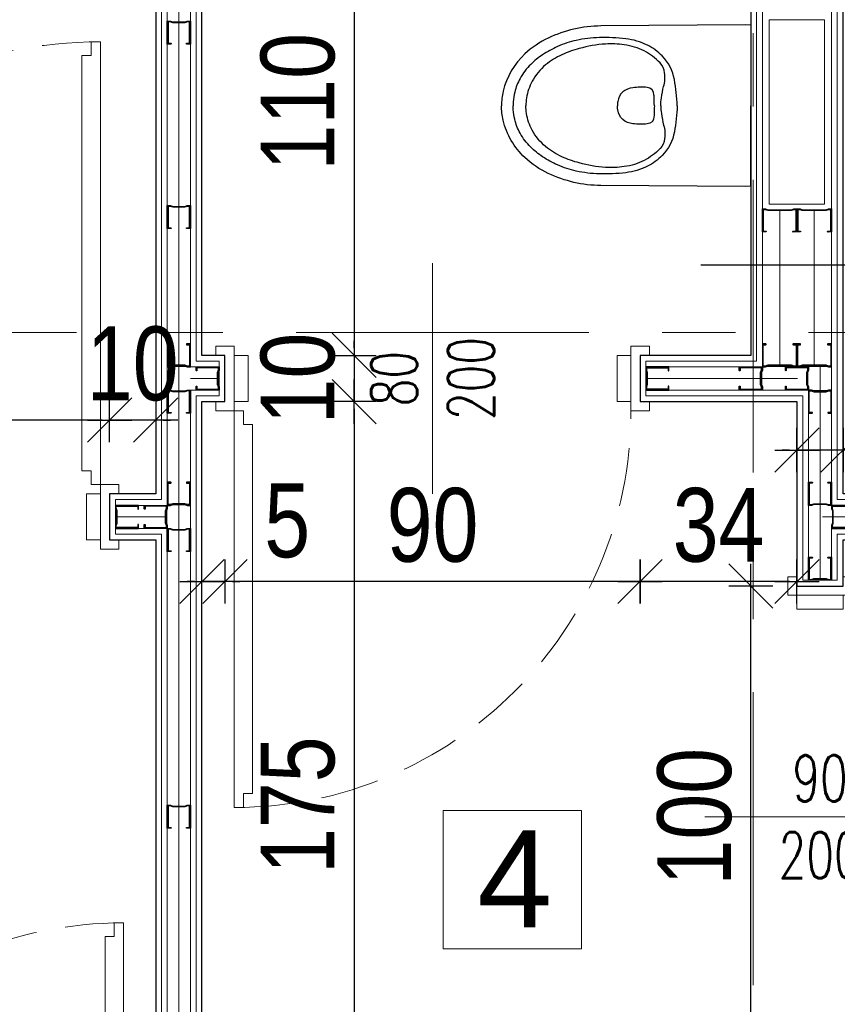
# Model space of a CAD drawing. Header units: centimetres. Extents: x 4120 to 19220, y -7417 to 180.
# Tile 40 of 223: x 9606 to 9783, y -4464 to -4251. Entities that reach past the tile are written whole.
import ezdxf

# ---------------------------------------------------------------- set-up
doc = ezdxf.new("R2010")
doc.units = ezdxf.units.CM
doc.linetypes.add('DASHED', pattern=[19.05, 12.7, -6.35])
doc.linetypes.add('Linia siatki', pattern=[22.225, 12.7, -3.175, 3.175, -3.175])
doc.layers.add('A_Drzwi', color=30, linetype='Continuous', lineweight=20)
doc.layers.add('A_Osie', color=8, linetype='Continuous', lineweight=9)
for name, color, linetype in [('A_opisy', 7, 'Continuous'), ('A_Wymiary wewnętrzne', 8, 'Continuous'), ('A_Wyposażenie', 8, 'Continuous'), ('A_Ściany', 2, 'Continuous'), ('Konstrukcja - scian dzialowych', 7, 'Continuous')]:
    doc.layers.add(name, color=color, linetype=linetype)
doc.styles.add('Arial', font='arial.ttf', dxfattribs={"height": 25})
doc.styles.add('JACEK_07', font='SIMPLEX.SHX', dxfattribs={"width": 0.7})
doc.styles.add('marcin', font='arial.ttf', dxfattribs={"width": 0.8, "height": 16})
doc.linetypes.add('BATTING', pattern='A,0.0001,-0.1,[134,ltypeshp.shx,S=0.1,R=0,X=-0.1,Y=0],-0.2,[134,ltypeshp.shx,S=0.1,R=180,X=0.1,Y=0],-0.1', length=0.4001)
doc.dimstyles.new('WYM A PROJEKT', dxfattribs={"dimscale": 2, "dimtxt": 16, "dimasz": 0.8, "dimexe": 6, "dimexo": 30, "dimgap": 2, "dimtad": 1, "dimdec": 0, "dimzin": 9, "dimdsep": 46, "dimtxsty": 'marcin', "dimblk": 'WW', "dimcen": 0, "dimdle": 6, "dimse1": 1, "dimse2": 1, "dimclrt": 7, "dimadec": 0, "dimazin": 0, "dimtfac": 1, "dimtdec": 0, "dimtix": 1, "dimtmove": 2, "dimatfit": 3, "dimldrblk": 'WW', "dimfxl": 1, "dimtolj": 1, "dimtzin": 0, "dimarcsym": 0})

# ---------------------------------------------------------------- blocks, each defined once
blk = doc.blocks.new('Wyposażenie sanitarne blok')
at = {"layer": 'A_Wyposażenie', "lineweight": 0}
blk.add_lwpolyline([(702.5, -340.73), (702.5, -300.73), (714.5, -300.73), (714.5, -340.73), (702.5, -340.73)], dxfattribs=at)
at = {"layer": 'A_Wyposażenie'}
for points in [[(698.5, -301.9), (697.28, -301.82), (666, -302.06, 0.109256), (654.59, -304.68, 0.076962), (649.53, -308.12, 0.147238), (644.8, -316.23, 0.064046), (644.46, -319.36)], [(682.56, -319.36, 0.030522), (681.92, -313.7, 0.15195), (679.28, -308.57, 0.08363), (676.07, -306.24, 0.085767), (671.38, -304.84, 0.036904), (665.66, -304.58, 0.046025), (660.65, -305.19, 0.053006), (656.59, -306.53, 0.038568), (653.36, -308.31, 0.052035), (650.78, -310.4, 0.066441), (648.48, -313.43, 0.072877), (647.31, -316.42, 0.039475), (646.99, -318.51, 0.022218), (646.97, -319.36)], [(678.97, -319.36, -0.087522), (679.12, -317.67, -0.025593), (679.57, -315.16, 0.120211), (679.8, -312.22, 0.186717), (678.81, -310.07, 0.086058), (675.39, -307.49, 0.079429), (671.07, -306.16, 0.051898), (666.97, -305.98, 0.04875), (661.3, -306.96, 0.043554), (657.54, -308.3, 0.06811), (654.02, -310.5, 0.092463), (651.1, -314.07, 0.088025), (649.87, -317.68, 0.041186), (649.74, -319.36)], [(677.58, -319.36, -0.000374), (677.54, -317.47, 0.009276), (677.49, -316.99, 0.404896), (676.04, -315.4, 0.053728), (672.91, -315.46, 0.350861), (669.64, -318.45, 0.024147), (669.58, -319.36)], [(698.5, -336.82), (697.28, -336.9), (666, -336.66, -0.109256), (654.59, -334.04, -0.076962), (649.53, -330.61, -0.147238), (644.8, -322.49, -0.064046), (644.46, -319.36)], [(682.56, -319.36, -0.030522), (681.92, -325.02, -0.15195), (679.28, -330.15, -0.08363), (676.07, -332.48, -0.085767), (671.38, -333.88, -0.036904), (665.66, -334.14, -0.046025), (660.65, -333.53, -0.053006), (656.59, -332.19, -0.038568), (653.36, -330.42, -0.052035), (650.78, -328.32, -0.066441), (648.48, -325.3, -0.072877), (647.31, -322.3, -0.039475), (646.99, -320.21, -0.022218), (646.97, -319.36)], [(678.97, -319.36, 0.087522), (679.12, -321.06, 0.025593), (679.57, -323.56, -0.120211), (679.8, -326.5, -0.186717), (678.81, -328.65, -0.086058), (675.39, -331.23, -0.079429), (671.07, -332.57, -0.051898), (666.97, -332.74, -0.04875), (661.3, -331.76, -0.043554), (657.54, -330.43, -0.06811), (654.02, -328.22, -0.092463), (651.1, -324.66, -0.088025), (649.87, -321.04, -0.041186), (649.74, -319.36)], [(677.58, -319.36, 0.000374), (677.54, -321.25, -0.009276), (677.49, -321.74, -0.404896), (676.04, -323.32, -0.053728), (672.91, -323.26, -0.350861), (669.64, -320.27, -0.024147), (669.58, -319.36)]]:
    blk.add_lwpolyline(points, format="xyb", dxfattribs=at)
for points in [[(698.5, -301.9), (698.5, -319.36)], [(698.5, -336.82), (698.5, -319.36)]]:
    blk.add_lwpolyline(points, dxfattribs=at)
blk = doc.blocks.new('*U1982')
at = {"color": 7}
blk.add_lwpolyline([(45, 25), (45, -25)], dxfattribs=at)
for points in [[(-2, 5), (0, 5), (0, -5), (-2, -5), (-2, -7), (2, -7), (2, -5), (2, 7), (-2, 7), (-2, 5)], [(92, 5), (90, 5), (90, -5), (92, -5), (92, -7), (88, -7), (88, -5), (88, 7), (92, 7), (92, 5)], [(2, -5), (5, -5), (5, 5), (2, 5)], [(88, -5), (85, -5), (85, 5), (88, 5)]]:
    blk.add_lwpolyline(points)
blk.add_lwpolyline([(4, -7), (4, -10), (6, -10), (6, -90), (4, -90), (4, -93), (2, -93), (2, -7)], close=True)
at = {"linetype": 'DASHED'}
blk.add_arc((2, -7), 86, 270, 0, dxfattribs=at)
at = {"color": 7, "insert": (45, 0), "char_height": 10, "width": 10, "attachment_point": 5, "rotation": 90, "style": 'JACEK_07'}
blk.add_mtext('\\pxqc;80\\P200', dxfattribs=at)
blk = doc.blocks.new('*U1983')
blk.add_lwpolyline([(4, 7), (4, 10), (6, 10), (6, 100), (4, 100), (4, 103), (2, 103), (2, 7)], close=True)
at = {"color": 7}
blk.add_lwpolyline([(50, 25), (50, -25)], dxfattribs=at)
for points in [[(-2, -5), (0, -5), (0, 5), (-2, 5), (-2, 7), (2, 7), (2, 5), (2, -7), (-2, -7), (-2, -5)], [(102, -5), (100, -5), (100, 5), (102, 5), (102, 7), (98, 7), (98, 5), (98, -7), (102, -7), (102, -5)], [(2, 5), (5, 5), (5, -5), (2, -5)], [(98, 5), (95, 5), (95, -5), (98, -5)]]:
    blk.add_lwpolyline(points)
at = {"linetype": 'DASHED'}
blk.add_arc((2, 7), 96, 0, 90, dxfattribs=at)
at = {"color": 7, "insert": (50, 0), "char_height": 10, "width": 10, "attachment_point": 5, "rotation": 90, "style": 'JACEK_07'}
blk.add_mtext('\\pxqc;90\\P200', dxfattribs=at)
blk = doc.blocks.new('*U1991')
blk.add_lwpolyline([(96, 7), (96, 10), (94, 10), (94, 100), (96, 100), (96, 103), (98, 103), (98, 7)], close=True)
at = {"color": 7}
blk.add_lwpolyline([(50, 25), (50, -25)], dxfattribs=at)
for points in [[(-2, -5), (0, -5), (0, 5), (-2, 5), (-2, 7), (2, 7), (2, 5), (2, -7), (-2, -7), (-2, -5)], [(102, -5), (100, -5), (100, 5), (102, 5), (102, 7), (98, 7), (98, 5), (98, -7), (102, -7), (102, -5)], [(2, 5), (5, 5), (5, -5), (2, -5)], [(98, 5), (95, 5), (95, -5), (98, -5)]]:
    blk.add_lwpolyline(points)
at = {"linetype": 'DASHED'}
blk.add_arc((98, 7), 96, 90, 180, dxfattribs=at)
at = {"color": 7, "insert": (50, 0), "char_height": 10, "width": 10, "attachment_point": 5, "rotation": 90, "style": 'JACEK_07'}
blk.add_mtext('\\pxqc;90\\P200', dxfattribs=at)
blk = doc.blocks.new('PROFIL 7')
at = {"layer": 'Konstrukcja - scian dzialowych'}
for points in [[(0.37, 1.75), (0.37, 3.83), (0.17, 4.36), (0.17, 4.83), (4.83, 4.83), (4.83, 4.25), (4.88, 4.19), (4.95, 4.19), (5, 4.25), (5, 5), (0, 5), (0, 4.33), (0.2, 3.8), (0.2, 1.75)], [(0.2, 3.75), (0.2, 1.2), (0, 0.67), (0, 0), (5, 0), (5, 0.75), (5, 0.82), (4.95, 0.87), (4.88, 0.87), (4.83, 0.82), (4.83, 0.75), (4.83, 0.17), (0.17, 0.17), (0.17, 0.64), (0.37, 1.17), (0.37, 3.75)]]:
    blk.add_lwpolyline(points, dxfattribs=at)
blk = doc.blocks.new('*U2001')
blk.add_lwpolyline([(86, 7), (86, 10), (84, 10), (84, 90), (86, 90), (86, 93), (88, 93), (88, 7)], close=True)
at = {"color": 7}
blk.add_lwpolyline([(45, 25), (45, -25)], dxfattribs=at)
for points in [[(-2, -5), (0, -5), (0, 5), (-2, 5), (-2, 7), (2, 7), (2, 5), (2, -7), (-2, -7), (-2, -5)], [(92, -5), (90, -5), (90, 5), (92, 5), (92, 7), (88, 7), (88, 5), (88, -7), (92, -7), (92, -5)], [(2, 5), (5, 5), (5, -5), (2, -5)], [(88, 5), (85, 5), (85, -5), (88, -5)]]:
    blk.add_lwpolyline(points)
at = {"linetype": 'DASHED'}
blk.add_arc((88, 7), 86, 90, 180, dxfattribs=at)
at = {"color": 7, "insert": (45, 0), "char_height": 10, "width": 10, "attachment_point": 5, "rotation": 90, "style": 'JACEK_07'}
blk.add_mtext('\\pxqc;80\\P200', dxfattribs=at)
blk = doc.blocks.new('WW')
at = {"color": 80, "ltscale": 2}
blk.add_line((3, 3), (-3, -3), dxfattribs=at)
at = {"ltscale": 2}
for p, q in [((0, -3), (0, 3)), ((-3, 0), (3, 0))]:
    blk.add_line(p, q, dxfattribs=at)
blk = doc.blocks.new('*D2088')
at = {"layer": 'A_Wymiary wewnętrzne', "color": 0, "lineweight": -2}
blk.add_line((9766.18, -4241.73), (9782.98, -4241.73), dxfattribs=at)
at = {"layer": 'Defpoints', "color": 0}
for p in [(9764.58, -4213.73), (9784.58, -4241.73), (9784.58, -4304.13)]:
    blk.add_point(p, dxfattribs=at)
at = {"layer": 'A_Wymiary wewnętrzne', "color": 0, "lineweight": -2, "xscale": 1.6, "yscale": 1.6, "zscale": 1.6, "rotation": 180}
blk.add_blockref('WW', (9764.58, -4241.73), dxfattribs=at)
at = {"layer": 'A_Wymiary wewnętrzne', "color": 0, "lineweight": -2, "xscale": 1.6, "yscale": 1.6, "zscale": 1.6}
blk.add_blockref('WW', (9784.58, -4241.73), dxfattribs=at)
at = {"layer": 'A_Wymiary wewnętrzne', "color": 7, "insert": (9751.58, -4229.42), "char_height": 16, "attachment_point": 5, "style": 'marcin'}
blk.add_mtext('\\A1;20', dxfattribs=at)
blk = doc.blocks.new('*D2089')
at = {"layer": 'A_Wymiary wewnętrzne', "color": 0, "lineweight": -2}
blk.add_line((9786.18, -4241.73), (9990.98, -4241.73), dxfattribs=at)
at = {"layer": 'Defpoints', "color": 0}
for p in [(9992.58, -4240.98), (9992.58, -4241.73), (9784.58, -4304.13)]:
    blk.add_point(p, dxfattribs=at)
at = {"layer": 'A_Wymiary wewnętrzne', "color": 0, "lineweight": -2, "xscale": 1.6, "yscale": 1.6, "zscale": 1.6, "rotation": 180}
blk.add_blockref('WW', (9784.58, -4241.73), dxfattribs=at)
at = {"layer": 'A_Wymiary wewnętrzne', "color": 0, "lineweight": -2, "xscale": 1.6, "yscale": 1.6, "zscale": 1.6}
blk.add_blockref('WW', (9992.58, -4241.73), dxfattribs=at)
at = {"layer": 'A_Wymiary wewnętrzne', "color": 7, "insert": (9888.58, -4229.56), "char_height": 16, "attachment_point": 5, "style": 'marcin'}
blk.add_mtext('\\A1;208', dxfattribs=at)
blk = doc.blocks.new('*D2092')
at = {"layer": 'A_Wymiary wewnętrzne', "color": 0, "lineweight": -2}
blk.add_line((9887.98, -4344.23), (9786.17, -4344.23), dxfattribs=at)
at = {"layer": 'Defpoints', "color": 0}
for p in [(9784.57, -4344.23), (9784.57, -4353.73), (9889.58, -4353.73)]:
    blk.add_point(p, dxfattribs=at)
at = {"layer": 'A_Wymiary wewnętrzne', "color": 0, "lineweight": -2, "xscale": 1.6, "yscale": 1.6, "zscale": 1.6}
for p, rotation in [((9784.57, -4344.23), 180.0004719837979), ((9889.58, -4344.23), 0.0004719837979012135)]:
    blk.add_blockref('WW', p, dxfattribs=dict(at, rotation=rotation))
at = {"layer": 'A_Wymiary wewnętrzne', "color": 7, "insert": (9837.07, -4332.06), "char_height": 16, "attachment_point": 5, "rotation": 0.0005, "style": 'marcin'}
blk.add_mtext('\\A1;105', dxfattribs=at)
blk = doc.blocks.new('*D2093')
at = {"layer": 'A_Wymiary wewnętrzne', "color": 0, "lineweight": -2}
for p, q in [((9772.97, -4344.23), (9771.37, -4344.23)), ((9784.57, -4344.23), (9774.57, -4344.23)), ((9786.17, -4344.23), (9787.77, -4344.23))]:
    blk.add_line(p, q, dxfattribs=at)
at = {"layer": 'Defpoints', "color": 0}
for p in [(9774.57, -4344.23), (9774.57, -4353.73), (9784.57, -4353.73)]:
    blk.add_point(p, dxfattribs=at)
at = {"layer": 'A_Wymiary wewnętrzne', "color": 0, "lineweight": -2, "xscale": 1.6, "yscale": 1.6, "zscale": 1.6}
for p, rotation in [((9774.57, -4344.23), 0.00047198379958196), ((9784.57, -4344.23), 180.0004719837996)]:
    blk.add_blockref('WW', p, dxfattribs=dict(at, rotation=rotation))
at = {"layer": 'A_Wymiary wewnętrzne', "color": 7, "insert": (9797.57, -4331.6), "char_height": 16, "attachment_point": 5, "rotation": 0.0005, "style": 'marcin'}
blk.add_mtext('\\A1;10', dxfattribs=at)
blk = doc.blocks.new('*D2094')
at = {"layer": 'A_Wymiary wewnętrzne', "color": 0, "lineweight": -2}
blk.add_line((9772.98, -4372.73), (9742.18, -4372.73), dxfattribs=at)
at = {"layer": 'Defpoints', "color": 0}
for p in [(9740.58, -4333.73), (9774.58, -4353.73), (9740.58, -4372.73)]:
    blk.add_point(p, dxfattribs=at)
at = {"layer": 'A_Wymiary wewnętrzne', "color": 0, "lineweight": -2, "xscale": 1.6, "yscale": 1.6, "zscale": 1.6}
for p, rotation in [((9740.58, -4372.73), 180.0004719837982), ((9774.58, -4372.73), 0.0004719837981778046)]:
    blk.add_blockref('WW', p, dxfattribs=dict(at, rotation=rotation))
at = {"layer": 'A_Wymiary wewnętrzne', "color": 7, "insert": (9757.58, -4360.56), "char_height": 16, "attachment_point": 5, "rotation": 0.0005, "style": 'marcin'}
blk.add_mtext('\\A1;34', dxfattribs=at)
blk = doc.blocks.new('*D2095')
at = {"layer": 'A_Wymiary wewnętrzne', "color": 0, "lineweight": -2}
blk.add_line((9738.98, -4372.73), (9652.18, -4372.73), dxfattribs=at)
at = {"layer": 'Defpoints', "color": 0}
for p in [(9650.58, -4333.73), (9740.58, -4333.73), (9650.58, -4372.73)]:
    blk.add_point(p, dxfattribs=at)
at = {"layer": 'A_Wymiary wewnętrzne', "color": 0, "lineweight": -2, "xscale": 1.6, "yscale": 1.6, "zscale": 1.6}
for p, rotation in [((9650.58, -4372.73), 180.0004719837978), ((9740.58, -4372.73), 0.000471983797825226)]:
    blk.add_blockref('WW', p, dxfattribs=dict(at, rotation=rotation))
at = {"layer": 'A_Wymiary wewnętrzne', "color": 7, "insert": (9695.58, -4360.56), "char_height": 16, "attachment_point": 5, "rotation": 0.0005, "style": 'marcin'}
blk.add_mtext('\\A1;90', dxfattribs=at)
blk = doc.blocks.new('*D2096')
at = {"layer": 'A_Wymiary wewnętrzne', "color": 0, "lineweight": -2}
for p, q in [((9643.98, -4372.73), (9642.38, -4372.73)), ((9650.58, -4372.73), (9645.58, -4372.73)), ((9652.18, -4372.73), (9653.78, -4372.73))]:
    blk.add_line(p, q, dxfattribs=at)
at = {"layer": 'Defpoints', "color": 0}
for p in [(9645.58, -4333.73), (9650.58, -4333.73), (9645.58, -4372.73)]:
    blk.add_point(p, dxfattribs=at)
at = {"layer": 'A_Wymiary wewnętrzne', "color": 0, "lineweight": -2, "xscale": 1.6, "yscale": 1.6, "zscale": 1.6}
for p, rotation in [((9645.58, -4372.73), 0.0004719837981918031), ((9650.58, -4372.73), 180.0004719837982)]:
    blk.add_blockref('WW', p, dxfattribs=dict(at, rotation=rotation))
at = {"layer": 'A_Wymiary wewnętrzne', "color": 7, "insert": (9664.08, -4359.6), "char_height": 16, "attachment_point": 5, "rotation": 0.0005, "style": 'marcin'}
blk.add_mtext('\\A1;5', dxfattribs=at)
blk = doc.blocks.new('*D2099')
at = {"layer": 'A_Wymiary wewnętrzne', "color": 0, "lineweight": -2}
blk.add_line((9678.58, -4215.33), (9678.58, -4322.13), dxfattribs=at)
at = {"layer": 'Defpoints', "color": 0}
for p in [(9645.58, -4213.73), (9645.58, -4323.73), (9678.58, -4323.73)]:
    blk.add_point(p, dxfattribs=at)
at = {"layer": 'A_Wymiary wewnętrzne', "color": 0, "lineweight": -2, "xscale": 1.6, "yscale": 1.6, "zscale": 1.6}
for p, rotation in [((9678.58, -4213.73), 90), ((9678.58, -4323.73), 270)]:
    blk.add_blockref('WW', p, dxfattribs=dict(at, rotation=rotation))
at = {"layer": 'A_Wymiary wewnętrzne', "color": 7, "insert": (9666.41, -4268.73), "char_height": 16, "attachment_point": 5, "rotation": 90, "style": 'marcin'}
blk.add_mtext('\\A1;110', dxfattribs=at)
blk = doc.blocks.new('*D2100')
at = {"layer": 'A_Wymiary wewnętrzne', "color": 0, "lineweight": -2}
for p, q in [((9678.58, -4322.13), (9678.58, -4320.53)), ((9678.58, -4323.73), (9678.58, -4333.73)), ((9678.58, -4335.33), (9678.58, -4336.93))]:
    blk.add_line(p, q, dxfattribs=at)
at = {"layer": 'Defpoints', "color": 0}
for p in [(9645.58, -4323.73), (9645.58, -4333.73), (9678.58, -4333.73)]:
    blk.add_point(p, dxfattribs=at)
at = {"layer": 'A_Wymiary wewnętrzne', "color": 0, "lineweight": -2, "xscale": 1.6, "yscale": 1.6, "zscale": 1.6}
for p, rotation in [((9678.58, -4323.73), 270), ((9678.58, -4333.73), 90)]:
    blk.add_blockref('WW', p, dxfattribs=dict(at, rotation=rotation))
at = {"layer": 'A_Wymiary wewnętrzne', "color": 7, "insert": (9666.41, -4328.73), "char_height": 16, "attachment_point": 5, "rotation": 90, "style": 'marcin'}
blk.add_mtext('\\A1;10', dxfattribs=at)
blk = doc.blocks.new('*D2101')
at = {"layer": 'A_Wymiary wewnętrzne', "color": 0, "lineweight": -2}
blk.add_line((9678.58, -4335.33), (9678.58, -4507.13), dxfattribs=at)
at = {"layer": 'Defpoints', "color": 0}
for p in [(9645.58, -4333.73), (9645.58, -4508.73), (9678.58, -4508.73)]:
    blk.add_point(p, dxfattribs=at)
at = {"layer": 'A_Wymiary wewnętrzne', "color": 0, "lineweight": -2, "xscale": 1.6, "yscale": 1.6, "zscale": 1.6}
for p, rotation in [((9678.58, -4333.73), 90), ((9678.58, -4508.73), 270)]:
    blk.add_blockref('WW', p, dxfattribs=dict(at, rotation=rotation))
at = {"layer": 'A_Wymiary wewnętrzne', "color": 7, "insert": (9666.41, -4421.23), "char_height": 16, "attachment_point": 5, "rotation": 90, "style": 'marcin'}
blk.add_mtext('\\A1;175', dxfattribs=at)
blk = doc.blocks.new('*D2116')
at = {"layer": 'A_Wymiary wewnętrzne', "color": 0, "lineweight": -2}
for p, q in [((9623.98, -4337.73), (9622.38, -4337.73)), ((9635.58, -4337.73), (9625.58, -4337.73)), ((9637.18, -4337.73), (9638.78, -4337.73))]:
    blk.add_line(p, q, dxfattribs=at)
at = {"layer": 'Defpoints', "color": 0}
for p in [(9625.58, -4337.73), (9625.58, -4353.73), (9635.58, -4353.73)]:
    blk.add_point(p, dxfattribs=at)
at = {"layer": 'A_Wymiary wewnętrzne', "color": 0, "lineweight": -2, "xscale": 1.6, "yscale": 1.6, "zscale": 1.6}
blk.add_blockref('WW', (9625.58, -4337.73), dxfattribs=at)
at = {"layer": 'A_Wymiary wewnętrzne', "color": 0, "lineweight": -2, "xscale": 1.6, "yscale": 1.6, "zscale": 1.6, "rotation": 180}
blk.add_blockref('WW', (9635.58, -4337.73), dxfattribs=at)
at = {"layer": 'A_Wymiary wewnętrzne', "color": 7, "insert": (9630.58, -4325.56), "char_height": 16, "attachment_point": 5, "style": 'marcin'}
blk.add_mtext('\\A1;10', dxfattribs=at)
blk = doc.blocks.new('*D2117')
at = {"layer": 'A_Wymiary wewnętrzne', "color": 0, "lineweight": -2}
blk.add_line((9623.98, -4337.73), (9527.18, -4337.73), dxfattribs=at)
at = {"layer": 'Defpoints', "color": 0}
for p in [(9525.58, -4337.73), (9525.58, -4353.73), (9625.58, -4353.73)]:
    blk.add_point(p, dxfattribs=at)
at = {"layer": 'A_Wymiary wewnętrzne', "color": 0, "lineweight": -2, "xscale": 1.6, "yscale": 1.6, "zscale": 1.6, "rotation": 180}
blk.add_blockref('WW', (9525.58, -4337.73), dxfattribs=at)
at = {"layer": 'A_Wymiary wewnętrzne', "color": 0, "lineweight": -2, "xscale": 1.6, "yscale": 1.6, "zscale": 1.6}
blk.add_blockref('WW', (9625.58, -4337.73), dxfattribs=at)
at = {"layer": 'A_Wymiary wewnętrzne', "color": 7, "insert": (9575.58, -4325.56), "char_height": 16, "attachment_point": 5, "style": 'marcin'}
blk.add_mtext('\\A1;100', dxfattribs=at)
blk = doc.blocks.new('*D2165')
at = {"layer": 'A_Wymiary wewnętrzne', "color": 0, "lineweight": -2}
blk.add_line((9764.58, -4472.13), (9764.58, -4375.33), dxfattribs=at)
at = {"layer": 'Defpoints', "color": 0}
for p in [(9764.58, -4373.73), (9774.58, -4373.73), (9774.58, -4473.73)]:
    blk.add_point(p, dxfattribs=at)
at = {"layer": 'A_Wymiary wewnętrzne', "color": 0, "lineweight": -2, "xscale": 1.6, "yscale": 1.6, "zscale": 1.6}
for p, rotation in [((9764.58, -4373.73), 90), ((9764.58, -4473.73), 270)]:
    blk.add_blockref('WW', p, dxfattribs=dict(at, rotation=rotation))
at = {"layer": 'A_Wymiary wewnętrzne', "color": 7, "insert": (9752.41, -4423.73), "char_height": 16, "attachment_point": 5, "rotation": 90, "style": 'marcin'}
blk.add_mtext('\\A1;100', dxfattribs=at)

msp = doc.modelspace()

# ---------------------------------------------------------------- linework, layer by layer
at = {"color": 3}
msp.add_lwpolyline([(9798.71, -4304.13), (9753.71, -4304.14)], dxfattribs=at)
at = {"layer": 'A_opisy', "lineweight": 18}
msp.add_lwpolyline([(9697.88, -4422.36), (9727.88, -4422.36), (9727.88, -4452.36), (9697.88, -4452.36), (9697.88, -4422.36)], dxfattribs=at)
at = {"layer": 'A_Osie', "linetype": 'Linia siatki', "ltscale": 5}
for p, q in [((9765.08, -3730), (9765.08, -5750.66)), ((8554.73, -4318.73), (10254.82, -4318.73))]:
    msp.add_line(p, q, dxfattribs=at)
at = {"layer": 'A_Ściany', "color": 251, "linetype": 'Continuous', "lineweight": 20}
for points in [[(9777.08, -4110.73), (9777.08, -4206.23), (9638.08, -4206.23), (9638.08, -4356.23), (9626.83, -4356.23), (9626.83, -4361.23), (9638.08, -4361.23), (9638.08, -4537.23), (9631.83, -4537.23), (9631.83, -4542.23), (9638.08, -4542.23), (9638.08, -4663.73), (9533.08, -4663.73)], [(9775.83, -4110.73), (9775.83, -4204.98), (9636.83, -4204.98), (9636.83, -4354.98), (9626.83, -4354.98), (9626.83, -4362.48), (9636.83, -4362.48), (9636.83, -4535.98), (9631.83, -4535.98), (9631.83, -4543.48), (9636.83, -4543.48), (9636.83, -4662.48), (9534.33, -4662.48)], [(9643.08, -4511.23), (9643.08, -4331.23), (9649.33, -4331.23), (9649.33, -4326.23), (9643.08, -4326.23), (9643.08, -4211.23), (9767.08, -4211.23), (9767.08, -4326.23), (9741.83, -4326.23), (9741.83, -4331.23), (9777.08, -4331.23), (9777.08, -4372.48), (9782.08, -4372.48), (9782.08, -4361.23), (9888.33, -4361.23), (9888.33, -4356.23), (9782.08, -4356.23), (9782.08, -4125.73), (9995.08, -4125.73)], [(9644.33, -4509.98), (9644.33, -4332.48), (9649.33, -4332.48), (9649.33, -4324.98), (9644.33, -4324.98), (9644.33, -4212.48), (9765.83, -4212.48), (9765.83, -4324.98), (9741.83, -4324.98), (9741.83, -4332.48), (9775.83, -4332.48), (9775.83, -4372.48), (9783.33, -4372.48), (9783.33, -4362.48), (9888.33, -4362.48), (9888.33, -4354.98), (9783.33, -4354.98), (9783.33, -4126.98), (9993.83, -4126.98)]]:
    msp.add_lwpolyline(points, dxfattribs=at)
at = {"layer": 'A_Ściany'}
for points in [[(9774.57, -4110.73), (9774.57, -4203.73), (9635.58, -4203.73), (9635.58, -4353.73), (9625.58, -4353.73), (9625.58, -4363.73), (9635.58, -4363.73), (9635.58, -4534.73), (9630.58, -4534.73), (9630.58, -4544.73), (9635.58, -4544.73), (9635.58, -4661.23), (9535.58, -4661.23)], [(9645.58, -4508.73), (9645.58, -4333.73), (9650.58, -4333.73), (9650.58, -4323.73), (9645.58, -4323.73), (9645.58, -4213.73), (9764.58, -4213.73), (9764.58, -4323.73), (9740.58, -4323.73), (9740.58, -4333.73), (9774.57, -4333.73), (9774.57, -4373.73), (9784.57, -4373.73), (9784.57, -4363.73), (9889.58, -4363.73), (9889.58, -4353.73), (9784.57, -4353.73), (9784.57, -4128.23), (9992.58, -4128.23)]]:
    msp.add_lwpolyline(points, dxfattribs=at)
at = {"layer": 'A_Ściany', "color": 251, "linetype": 'BATTING', "lineweight": 20, "ltscale": 6}
for points in [[(9780.08, -4208.73), (9640.58, -4208.73), (9640.58, -4671.23)], [(9779.58, -4326.23), (9779.58, -4372.48)], [(9649.33, -4328.73), (9643.08, -4328.73)], [(9741.83, -4328.73), (9774.71, -4328.73)], [(9626.83, -4358.73), (9638.08, -4358.73)], [(9888.33, -4358.73), (9780.08, -4358.73)]]:
    msp.add_lwpolyline(points, dxfattribs=at)
at = {"layer": 'A_Ściany', "color": 251, "linetype": 'BATTING', "lineweight": 20, "ltscale": 9}
for points in [[(9770.83, -4326.03), (9770.83, -4292.33)], [(9778.33, -4326.03), (9778.33, -4292.33)]]:
    msp.add_lwpolyline(points, dxfattribs=at)
at = {"layer": 'Konstrukcja - scian dzialowych'}
for points in [[(9773.38, -4292.16), (9773.91, -4291.96), (9774.57, -4291.96), (9774.57, -4296.96), (9773.83, -4296.96), (9773.75, -4296.97), (9773.7, -4296.92), (9773.7, -4296.85), (9773.75, -4296.8), (9773.83, -4296.8), (9774.41, -4296.8), (9774.41, -4292.13), (9773.94, -4292.13), (9773.41, -4292.33), (9768.24, -4292.33), (9767.71, -4292.13), (9767.24, -4292.13), (9767.24, -4296.8), (9767.83, -4296.8), (9767.88, -4296.84), (9767.88, -4296.92), (9767.83, -4296.96), (9767.08, -4296.96), (9767.08, -4291.96), (9767.74, -4291.96), (9768.28, -4292.16)], [(9780.88, -4292.16), (9781.41, -4291.96), (9782.08, -4291.96), (9782.08, -4296.96), (9781.33, -4296.96), (9781.25, -4296.97), (9781.2, -4296.92), (9781.2, -4296.85), (9781.25, -4296.8), (9781.33, -4296.8), (9781.91, -4296.8), (9781.91, -4292.13), (9781.44, -4292.13), (9780.91, -4292.33), (9775.74, -4292.33), (9775.21, -4292.13), (9774.74, -4292.13), (9774.74, -4296.8), (9775.33, -4296.8), (9775.38, -4296.84), (9775.38, -4296.92), (9775.33, -4296.96), (9774.57, -4296.96), (9774.57, -4291.96), (9775.24, -4291.96), (9775.78, -4292.16)], [(9773.38, -4326.03), (9773.91, -4326.23), (9774.57, -4326.23), (9774.57, -4321.23), (9773.83, -4321.23), (9773.75, -4321.23), (9773.7, -4321.28), (9773.7, -4321.35), (9773.75, -4321.4), (9773.83, -4321.4), (9774.41, -4321.4), (9774.41, -4326.06), (9773.94, -4326.06), (9773.41, -4325.86), (9768.24, -4325.86), (9767.71, -4326.06), (9767.24, -4326.06), (9767.24, -4321.4), (9767.83, -4321.4), (9767.88, -4321.35), (9767.88, -4321.28), (9767.83, -4321.23), (9767.08, -4321.23), (9767.08, -4326.23), (9767.74, -4326.23), (9768.28, -4326.03)], [(9780.88, -4326.03), (9781.41, -4326.23), (9782.08, -4326.23), (9782.08, -4321.23), (9781.33, -4321.23), (9781.25, -4321.23), (9781.2, -4321.28), (9781.2, -4321.35), (9781.25, -4321.4), (9781.33, -4321.4), (9781.91, -4321.4), (9781.91, -4326.06), (9781.44, -4326.06), (9780.91, -4325.86), (9775.74, -4325.86), (9775.21, -4326.06), (9774.74, -4326.06), (9774.74, -4321.4), (9775.33, -4321.4), (9775.38, -4321.35), (9775.38, -4321.28), (9775.33, -4321.23), (9774.57, -4321.23), (9774.57, -4326.23), (9775.24, -4326.23), (9775.78, -4326.03)]]:
    msp.add_lwpolyline(points, close=True, dxfattribs=at)

# ---------------------------------------------------------------- block references
msp.add_blockref('Wyposażenie sanitarne blok', (9066.08, -3950.23))
at = {"layer": 'A_Drzwi', "color": 30, "linetype": 'Continuous', "lineweight": 18}
for name, p, rotation in [('*U1991', (9525.58, -4358.73), 359.9999999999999), ('*U1983', (9779.58, -4373.73), 270)]:
    msp.add_blockref(name, p, dxfattribs=dict(at, rotation=rotation))
at = {"layer": 'A_Drzwi'}
for name, p in [('*U1982', (9650.58, -4328.73)), ('*U2001', (9540.58, -4539.73))]:
    msp.add_blockref(name, p, dxfattribs=at)
at = {"layer": 'Konstrukcja - scian dzialowych', "xscale": -1}
for p, rotation in [((9643.08, -4251.23), 90.00006168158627), ((9643.08, -4291.23), 90.00006168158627), ((9643.08, -4331.23), 90.00006168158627), ((9777.08, -4356.23), 269.9999998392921), ((9643.08, -4361.23), 90.00000001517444), ((9777.08, -4372.48), 270.0000000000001), ((9643.08, -4421.23), 90.00006168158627)]:
    msp.add_blockref('PROFIL 7', p, dxfattribs=dict(at, rotation=rotation))
at = {"layer": 'Konstrukcja - scian dzialowych'}
for p, rotation in [((9643.08, -4326.23), 89.99993831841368), ((9741.83, -4331.23), 359.9999999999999), ((9777.08, -4331.23), 269.9999999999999), ((9643.08, -4356.23), 89.99999998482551), ((9626.83, -4361.23), 359.9999999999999)]:
    msp.add_blockref('PROFIL 7', p, dxfattribs=dict(at, rotation=rotation))
at = {"layer": 'Konstrukcja - scian dzialowych', "xscale": -1}
for p in [(9649.33, -4331.23), (9767.08, -4331.23), (9777.08, -4331.23), (9638.08, -4361.23)]:
    msp.add_blockref('PROFIL 7', p, dxfattribs=at)
at = {"layer": 'Konstrukcja - scian dzialowych'}
msp.add_blockref('PROFIL 7', (9782.08, -4361.23), dxfattribs=at)

# ---------------------------------------------------------------- texts
at = {"layer": 'A_opisy', "lineweight": 18, "insert": (9705.25, -4426.7), "char_height": 21, "width": 593.4214, "attachment_point": 1, "style": 'Arial'}
msp.add_mtext('4', dxfattribs=at)

# ---------------------------------------------------------------- dimensions: what is measured, and where the dimension line sits
at = {"layer": 'A_Wymiary wewnętrzne'}
for base, p1, p2, angle, picture, middle in [((9678.58, -4323.73), (9645.58, -4213.73), (9645.58, -4323.73), 90, '*D2099', (9666.41, -4268.73)), ((9525.58, -4337.73), (9625.58, -4353.73), (9525.58, -4353.73), 180, '*D2117', (9575.58, -4325.56)), ((9678.58, -4333.73), (9645.58, -4323.73), (9645.58, -4333.73), 90, '*D2100', (9666.41, -4328.73)), ((9784.57, -4344.23), (9889.58, -4353.73), (9784.57, -4353.73), 180.0005, '*D2092', (9837.07, -4332.06)), ((9678.58, -4508.73), (9645.58, -4333.73), (9645.58, -4508.73), 90, '*D2101', (9666.41, -4421.23)), ((9650.58, -4372.73), (9740.58, -4333.73), (9650.58, -4333.73), 180.0005, '*D2095', (9695.58, -4360.56)), ((9740.58, -4372.73), (9774.57, -4353.73), (9740.58, -4333.73), 180.0005, '*D2094', (9757.58, -4360.56)), ((9764.58, -4373.73), (9774.57, -4473.73), (9774.57, -4373.73), 90, '*D2165', (9752.41, -4423.73))]:
    dim = msp.add_linear_dim(base=base, p1=p1, p2=p2, angle=angle, dimstyle='WYM A PROJEKT', override={"dimdsep": 44}, dxfattribs=at)
    dim.commit()
    dim.dimension.update_dxf_attribs({"geometry": picture, "text_midpoint": middle})
dim = msp.add_linear_dim(base=(9784.57, -4241.73), p1=(9764.58, -4213.73), p2=(9784.57, -4304.13), dimstyle='WYM A PROJEKT', override={"dimdsep": 44}, dxfattribs=at)
dim.commit()
dim.dimension.update_dxf_attribs({"geometry": '*D2088', "text_midpoint": (9751.58, -4229.42), "dimtype": 160})
dim = msp.add_linear_dim(base=(9992.58, -4241.73), p1=(9784.57, -4304.13), p2=(9992.58, -4240.98), dimstyle='WYM A PROJEKT', override={"dimdsep": 44}, dxfattribs=at)
dim.commit()
dim.dimension.update_dxf_attribs({"geometry": '*D2089', "text_midpoint": (9888.58, -4229.56)})
dim = msp.add_aligned_dim(p1=(9635.58, -4353.73), p2=(9625.58, -4353.73), distance=-16, dimstyle='WYM A PROJEKT', override={"dimdsep": 44}, dxfattribs=at)
dim.commit()
dim.dimension.update_dxf_attribs({"geometry": '*D2116', "text_midpoint": (9630.58, -4325.56)})
for base, p1, p2, picture, middle in [((9774.57, -4344.23), (9784.57, -4353.73), (9774.57, -4353.73), '*D2093', (9797.57, -4331.6)), ((9645.58, -4372.73), (9650.58, -4333.73), (9645.58, -4333.73), '*D2096', (9664.08, -4359.6))]:
    dim = msp.add_linear_dim(base=base, p1=p1, p2=p2, angle=180.0005, dimstyle='WYM A PROJEKT', override={"dimdsep": 44}, dxfattribs=at)
    dim.commit()
    dim.dimension.update_dxf_attribs({"geometry": picture, "text_midpoint": middle, "dimtype": 160})

doc.saveas('drawing.dxf')
